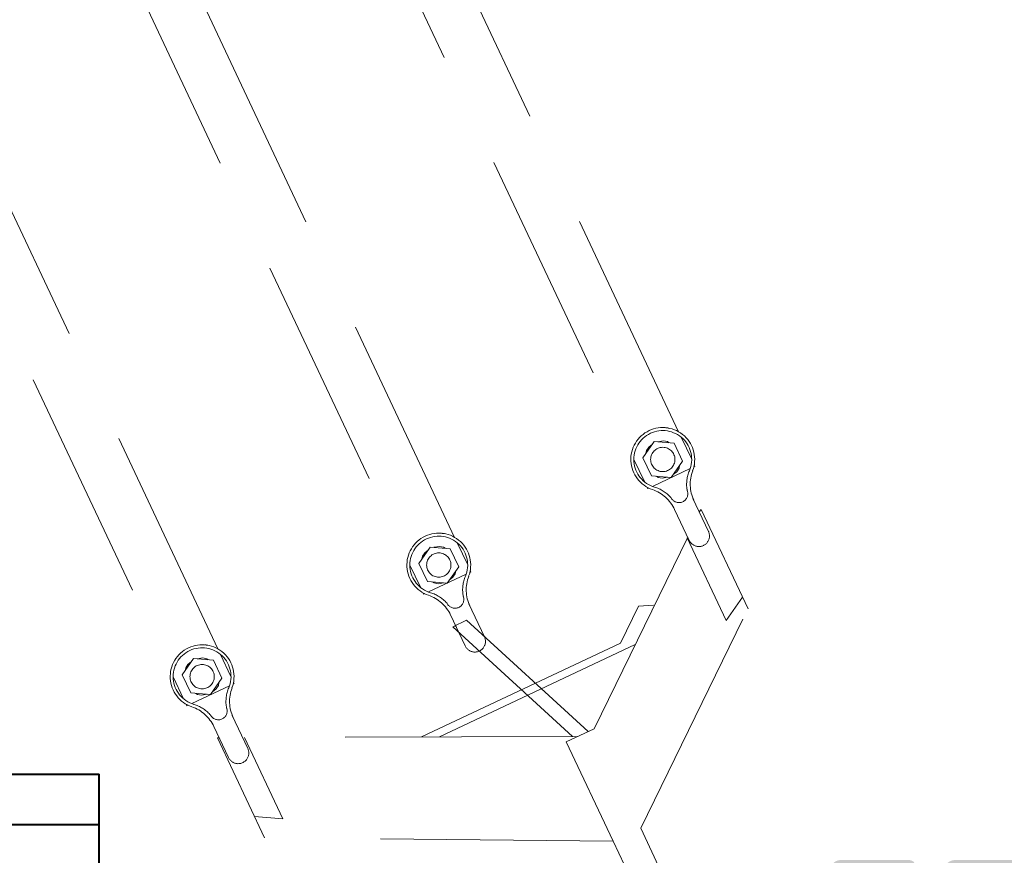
# Model space of a CAD drawing. Header units: millimetres. Extents: x 0 to 594, y 0 to 420.
# Tile 40 of 53: x 75 to 92, y 363 to 378. Entities that reach past the tile are written whole.
import ezdxf

# ---------------------------------------------------------------- set-up
doc = ezdxf.new("R2010")
doc.units = ezdxf.units.MM
for name, pattern in [('K5LT_BASIC', [0]), ('K5LT_DASHED', [6, 4, -2]), ('K5LT_THIN', [0])]:
    doc.linetypes.add(name, pattern=pattern)
doc.styles.add('KDIMTEXTSTYLE', font='GOST_AU.SHX', dxfattribs={"width": 0.96, "oblique": 15, "height": 5})
doc.dimstyles.new('KDIMSTYLE (0.02)', dxfattribs={"dimtxt": 5, "dimasz": 1, "dimexe": 2, "dimexo": 0, "dimgap": 1, "dimtad": 1, "dimlfac": 50, "dimtxsty": 'KDIMTEXTSTYLE', "dimsah": 1, "dimcen": 0, "dimdle": 1, "dimadec": 0, "dimazin": 0, "dimtfac": 0.667, "dimtmove": 0, "dimatfit": 3, "dimfxl": 1, "dimtvp": 1, "dimtfill": 1, "dimtolj": 1, "dimtzin": 0, "dimarcsym": 0})

# ---------------------------------------------------------------- blocks, each defined once
blk = doc.blocks.new('KDIMARROW_03')
at = {"color": 0, "linetype": 'K5LT_BASIC', "lineweight": 40}
blk.add_line((-1.061, -1.061), (1.061, 1.061), dxfattribs=at)
at = {"color": 0, "linetype": 'K5LT_THIN', "lineweight": 18}
for q in [(-1, 0), (2, 0)]:
    blk.add_line((0, 0), q, dxfattribs=at)
blk = doc.blocks.new('U292')
at = {"color": 7, "linetype": 'K5LT_DASHED', "lineweight": 18}
for p, q in [((86.509, 370.697), (81.586, 381.138)), ((80.772, 380.754), (85.695, 370.313)), ((82.657, 368.88), (77.734, 379.321)), ((76.92, 378.937), (81.843, 368.496)), ((78.587, 366.961), (73.663, 377.401)), ((72.849, 377.017), (77.773, 366.577)), ((85.895, 370.249), (86.09, 370.53)), ((85.994, 370.431), (86.057, 370.482)), ((86.09, 370.53), (86.431, 370.502)), ((86.149, 370.525), (86.249, 370.542)), ((86.249, 370.542), (86.317, 370.528)), ((86.317, 370.528), (86.342, 370.509)), ((86.431, 370.502), (86.577, 370.192)), ((86.733, 370.223), (86.554, 370.602)), ((85.946, 370.323), (85.954, 370.374)), ((85.954, 370.374), (85.994, 370.431)), ((85.74, 370.219), (85.919, 369.839)), ((85.895, 370.249), (86.041, 369.939)), ((86.577, 370.192), (86.382, 369.911)), ((86.057, 369.758), (86.708, 370.064)), ((86.479, 370.01), (86.416, 369.959)), ((86.518, 370.068), (86.479, 370.01)), ((86.526, 370.119), (86.518, 370.068)), ((86.77, 370.094), (86.789, 370.103)), ((86.789, 370.103), (86.777, 370.129)), ((86.382, 369.911), (86.041, 369.939)), ((86.156, 369.913), (86.13, 369.932)), ((86.224, 369.899), (86.156, 369.913)), ((86.324, 369.916), (86.224, 369.899)), ((85.963, 369.745), (85.975, 369.719)), ((85.975, 369.719), (85.994, 369.728)), ((87.022, 368.984), (86.755, 369.551)), ((86.691, 368.828), (86.439, 369.362)), ((86.897, 369.358), (86.863, 369.32)), ((87.702, 367.65), (86.897, 369.358)), ((86.665, 368.883), (85.056, 365.586)), ((87.327, 367.452), (86.657, 368.871)), ((82.043, 368.432), (82.238, 368.714)), ((82.142, 368.614), (82.205, 368.666)), ((82.238, 368.714), (82.58, 368.685)), ((82.297, 368.709), (82.397, 368.726)), ((82.397, 368.726), (82.465, 368.712)), ((82.465, 368.712), (82.491, 368.693)), ((82.58, 368.685), (82.726, 368.376)), ((82.881, 368.406), (82.702, 368.786)), ((82.094, 368.506), (82.103, 368.557)), ((82.103, 368.557), (82.142, 368.614)), ((81.888, 368.402), (82.067, 368.022)), ((82.043, 368.432), (82.189, 368.123)), ((82.726, 368.376), (82.53, 368.094)), ((82.675, 368.302), (82.666, 368.251)), ((82.918, 368.277), (82.937, 368.286)), ((82.937, 368.286), (82.925, 368.312)), ((82.53, 368.094), (82.189, 368.123)), ((82.205, 367.941), (82.856, 368.248)), ((82.304, 368.097), (82.278, 368.115)), ((82.627, 368.194), (82.564, 368.143)), ((82.666, 368.251), (82.627, 368.194)), ((82.372, 368.083), (82.304, 368.097)), ((82.472, 368.099), (82.372, 368.083)), ((82.111, 367.928), (82.123, 367.903)), ((82.123, 367.903), (82.143, 367.912)), ((87.607, 367.851), (87.327, 367.452)), ((83.17, 367.168), (82.903, 367.734)), ((85.818, 367.698), (85.507, 367.061)), ((86.076, 367.712), (85.818, 367.698)), ((85.861, 363.878), (87.702, 367.65)), ((82.839, 367.012), (82.587, 367.545)), ((82.625, 367.343), (82.859, 367.454)), ((82.859, 367.454), (84.952, 365.538)), ((84.685, 365.457), (82.625, 367.343)), ((82.678, 367.353), (82.646, 367.353)), ((85.507, 367.061), (82.085, 365.447)), ((85.764, 367.038), (82.394, 365.448)), ((77.973, 366.513), (78.168, 366.794)), ((78.168, 366.794), (78.509, 366.766)), ((78.226, 366.789), (78.326, 366.806)), ((78.326, 366.806), (78.394, 366.792)), ((78.394, 366.792), (78.42, 366.773)), ((78.509, 366.766), (78.655, 366.456)), ((78.81, 366.487), (78.631, 366.866)), ((78.024, 366.586), (78.032, 366.637)), ((78.032, 366.637), (78.071, 366.695)), ((78.071, 366.695), (78.134, 366.746)), ((77.817, 366.482), (77.996, 366.103)), ((77.973, 366.513), (78.119, 366.203)), ((78.655, 366.456), (78.46, 366.175)), ((78.135, 366.021), (78.785, 366.328)), ((78.556, 366.274), (78.493, 366.223)), ((78.596, 366.332), (78.556, 366.274)), ((78.604, 366.383), (78.596, 366.332)), ((78.848, 366.358), (78.867, 366.367)), ((78.867, 366.367), (78.855, 366.392)), ((78.46, 366.175), (78.119, 366.203)), ((78.234, 366.177), (78.208, 366.196)), ((78.301, 366.163), (78.234, 366.177)), ((78.401, 366.18), (78.301, 366.163)), ((78.041, 366.008), (78.053, 365.983)), ((78.053, 365.983), (78.072, 365.992)), ((79.099, 365.248), (78.832, 365.814)), ((78.768, 365.092), (78.517, 365.625)), ((84.572, 365.364), (85.056, 365.586)), ((79.388, 363.712), (78.576, 365.434)), ((78.607, 365.434), (78.576, 365.434)), ((84.775, 365.457), (79.011, 365.435)), ((79.703, 364.038), (79.044, 365.435)), ((85.38, 363.652), (84.572, 365.364)), ((79.216, 364.076), (79.703, 364.038)), ((85.861, 363.878), (86.239, 363.063)), ((85.38, 363.652), (79.388, 363.712)), ((85.769, 362.841), (85.38, 363.652))]:
    blk.add_line(p, q, dxfattribs=at)
for centre, radius, start, end in [((86.236, 370.221), 0.549, 339.3271, 251.1687), ((86.236, 370.221), 0.497, 337.0582, 253.4375), ((86.236, 370.221), 0.549, 79.4954, 84.2827), ((86.236, 370.221), 0.209, 0, 180), ((86.236, 370.221), 0.209, 180, 0), ((87.247, 369.793), 0.601, 157.0582, 188.6809), ((87.361, 369.796), 0.653, 159.3271, 205.2479), ((85.848, 369.083), 0.653, 25.2479, 71.1687), ((85.923, 369.169), 0.601, 41.8148, 73.4375), ((86.515, 369.63), 0.152, 211.4742, 19.0215), ((86.782, 369.722), 0.131, 188.6809, 199.0215), ((86.274, 369.482), 0.131, 31.4742, 41.8148), ((86.856, 368.906), 0.183, 205.2479, 25.2479), ((86.856, 368.906), 0.183, 205.2479, 25.2479), ((82.384, 368.404), 0.549, 339.3271, 251.1687), ((82.384, 368.404), 0.497, 337.0582, 253.4375), ((82.384, 368.404), 0.549, 79.4954, 84.2827), ((82.384, 368.404), 0.209, 0, 180), ((82.384, 368.404), 0.209, 180, 0), ((83.395, 367.976), 0.601, 157.0582, 188.6809), ((83.509, 367.98), 0.653, 159.3271, 205.2479), ((81.996, 367.266), 0.653, 25.2479, 71.1687), ((82.072, 367.352), 0.601, 41.8148, 73.4375), ((82.663, 367.813), 0.152, 211.4742, 19.0215), ((82.93, 367.905), 0.131, 188.6809, 199.0215), ((82.422, 367.666), 0.131, 31.4742, 41.8148), ((83.004, 367.09), 0.183, 205.2479, 25.2479), ((78.314, 366.484), 0.549, 339.3271, 251.1687), ((78.314, 366.484), 0.497, 337.0582, 253.4375), ((78.314, 366.484), 0.549, 79.4954, 84.2827), ((78.314, 366.484), 0.209, 0, 180), ((78.314, 366.484), 0.209, 180, 0), ((79.325, 366.057), 0.601, 157.0582, 188.6809), ((79.439, 366.06), 0.653, 159.3271, 205.2479), ((77.926, 365.347), 0.653, 25.2479, 71.1687), ((78.001, 365.432), 0.601, 41.8148, 73.4375), ((78.593, 365.894), 0.152, 211.4742, 19.0215), ((78.86, 365.986), 0.131, 188.6809, 199.0215), ((78.352, 365.746), 0.131, 31.4742, 41.8148), ((78.934, 365.17), 0.183, 205.2479, 25.2479)]:
    blk.add_arc(centre, radius, start, end, dxfattribs=at)
blk = doc.blocks.new('U318')
at = {"color": 5, "linetype": 'K5LT_BASIC', "lineweight": 40, "true_color": 0x0000ff}
for p, q in [((51.144, 364.806), (76.544, 364.806)), ((51.146, 363.942), (76.544, 363.942))]:
    blk.add_line(p, q, dxfattribs=at)

msp = doc.modelspace()

# ---------------------------------------------------------------- linework, layer by layer
at = {"color": 5, "linetype": 'K5LT_BASIC', "lineweight": 40, "true_color": 0x0000ff}
msp.add_line((76.54196, 348.1661), (76.54426, 364.80574), dxfattribs=at)

# ---------------------------------------------------------------- block references
for name in ['U292', 'U318']:
    msp.add_blockref(name, (0, 0))

# ---------------------------------------------------------------- dimensions: what is measured, and where the dimension line sits
at = {"color": 5, "true_color": 0x0000ff}
msp.add_linear_dim(base=(91.54196, 354.47627), p1=(76.54196, 345.82633), p2=(91.54196, 348.41912), location=(90.88677, 361.58038), dimstyle='KDIMSTYLE (0.02)', override={"dimexo": 2, "dimtoh": 1, "dimpost": '\\H3.5;\\W0.96;\\Q15;<>', "dimblk1": 'KDIMARROW_03', "dimblk2": 'KDIMARROW_03', "dimse1": 0, "dimse2": 0, "dimclrt": 7, "dimtmove": 1, "dimtolj": 1}, dxfattribs=at).render()

doc.saveas('drawing.dxf')
